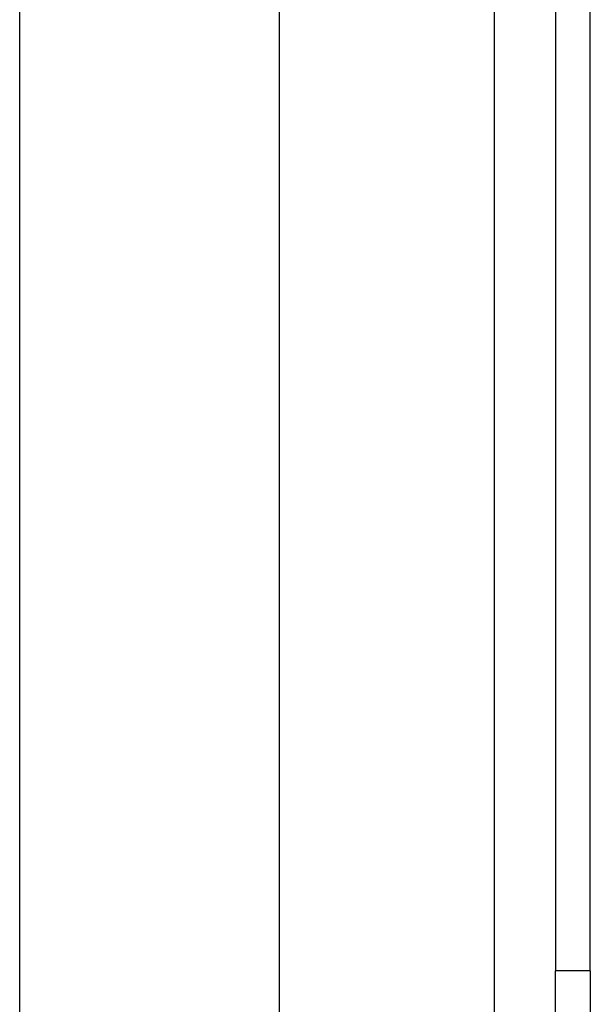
# Model space of a CAD drawing. Header units: inches. Extents: x 2 to 121, y 2 to 79.
# Tile 56 of 97: x 34.64 to 35.71, y 53.18 to 55.03. Entities that reach past the tile are written whole.
import ezdxf

# ---------------------------------------------------------------- set-up
doc = ezdxf.new("R2010")
doc.units = ezdxf.units.IN
doc.header["$LTSCALE"] = 7.278232
doc.header["$MEASUREMENT"] = 0
doc.layers.add('Visible Edges(ANSI)', color=7, linetype='Continuous', lineweight=25)
doc.layers.add('Visible Tangent Edges(ANSI)', color=7, linetype='Continuous', lineweight=25)

msp = doc.modelspace()

# ---------------------------------------------------------------- linework, layer by layer
at = {"layer": 'Visible Edges(ANSI)'}
for p, q in [((35.6441, 56.3561), (35.6441, 53.241)), ((35.7098, 53.241), (35.7098, 56.3561)), ((34.6353, 51.8044), (34.6353, 55.5219)), ((35.1237, 55.5219), (35.1237, 52.8155)), ((35.6441, 52.854), (35.6441, 53.241)), ((35.7098, 53.241), (35.7098, 52.854))]:
    msp.add_line(p, q, dxfattribs=at)
at = {"layer": 'Visible Tangent Edges(ANSI)'}
for p, q in [((35.5287, 56.3561), (35.5287, 53.1525)), ((35.7098, 53.241), (35.6441, 53.241))]:
    msp.add_line(p, q, dxfattribs=at)

doc.saveas('drawing.dxf')
